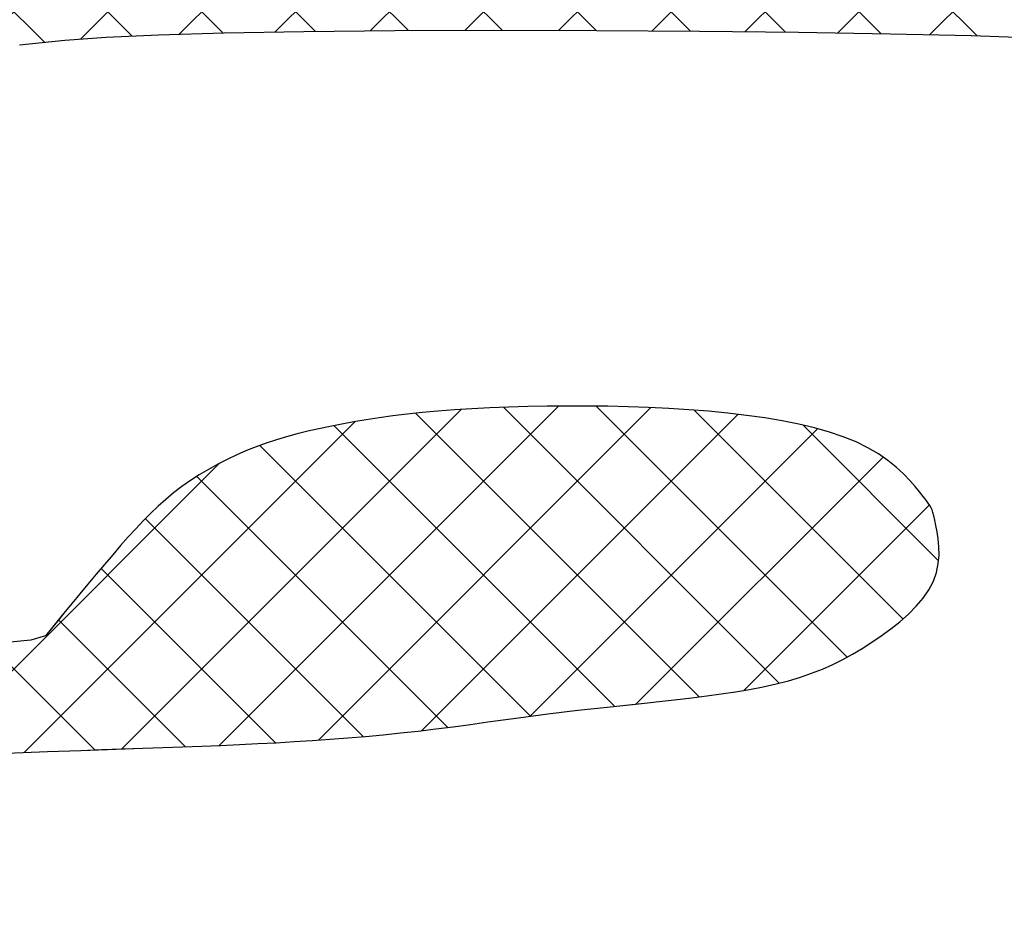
# Model space of a CAD drawing. Header units: millimetres. Extents: x 0 to 462, y 0 to 339.
# Tile 9 of 197: x 381.32 to 383.44, y 45.78 to 47.73. Entities that reach past the tile are written whole.
import ezdxf

# ---------------------------------------------------------------- set-up
doc = ezdxf.new("R2010")
doc.units = ezdxf.units.MM
doc.header["$LTSCALE"] = 23.1
doc.layers.get('0').update_dxf_attribs({"linetype": 'CONTINUOUS'})
doc.layers.add('E195SDEPSKLU00R_DXF_FORMAT', color=7, linetype='CONTINUOUS')

msp = doc.modelspace()

# ---------------------------------------------------------------- hatches: boundary and pattern name
at = {"layer": 'E195SDEPSKLU00R_DXF_FORMAT', "linetype": 'Continuous'}
h = msp.add_hatch(dxfattribs=at)
h.set_pattern_fill('ANSI37', color=5, scale=0.142875, angle=45, style=0, pattern_type=0)
h.set_pattern_definition([(45, (-86.60059, 86.60059), (-0.10102788, 0.10102788), []), (135, (-101.7918, -101.7918), (-0.10102788, -0.10102788), [])])
h.paths.add_polyline_path([(383.0983, 45.6374), (383.0316, 45.6236), (382.9596, 45.6138), (382.894, 45.608), (382.839, 45.6043), (382.7814, 45.6012), (382.7199, 45.5985), (382.6541, 45.596), (382.5796, 45.5934), (382.5169, 45.5913), (382.4753, 45.5899), (382.4326, 45.5885), (382.389, 45.5871), (382.3448, 45.5857), (382.3001, 45.5842), (382.2551, 45.5828), (382.2102, 45.5813), (382.1655, 45.5798), (382.1213, 45.578), (382.078, 45.5759), (382.0357, 45.5735), (381.9946, 45.5706), (381.9552, 45.567), (381.9176, 45.5628), (381.882, 45.5578), (381.8483, 45.5521), (381.8164, 45.5458), (381.7862, 45.5389), (381.7575, 45.5314), (381.7301, 45.5236), (381.7039, 45.5153), (381.6787, 45.5067), (381.6545, 45.4979), (381.6312, 45.4888), (381.6087, 45.4793), (381.5872, 45.4695), (381.5664, 45.4593), (381.5466, 45.4486), (381.5276, 45.4373), (381.5094, 45.4255), (381.492, 45.4132), (381.4754, 45.4001), (381.4596, 45.3864), (381.4446, 45.372), (381.4304, 45.3568), (381.417, 45.3408), (381.4043, 45.324), (381.3923, 45.3063), (381.381, 45.2878), (381.3706, 45.2684), (381.3609, 45.2484), (381.3521, 45.2278), (381.3443, 45.2067), (381.3373, 45.1854), (381.3314, 45.1637), (381.3265, 45.142), (381.3227, 45.1202), (381.3199, 45.0984), (381.318, 45.0763), (381.3171, 45.0539), (381.3169, 45.0311), (381.3175, 45.0078), (381.3188, 44.9839), (381.3207, 44.9593), (381.3234, 44.9338), (381.3284, 44.9071), (381.3372, 44.8789), (381.3516, 44.8486), (381.3732, 44.816), (381.4037, 44.7806), (381.4447, 44.7421), (381.498, 44.7001), (381.5748, 44.6718), (381.665, 44.652), (381.7647, 44.6394), (381.8701, 44.6329), (381.9772, 44.6312), (382.0823, 44.6334), (382.1815, 44.638), (382.2709, 44.6441), (382.3476, 44.6506), (382.4122, 44.6573), (382.4664, 44.6642), (382.5118, 44.6713), (382.5499, 44.6785), (382.5824, 44.6858), (382.6108, 44.6933), (382.6368, 44.7008), (382.6617, 44.7084), (382.6854, 44.7159), (382.7079, 44.7232), (382.7287, 44.7302), (382.7478, 44.7367), (382.7649, 44.7426), (382.7797, 44.7478), (382.792, 44.7522), (382.8017, 44.7557), (382.8094, 44.7587), (382.816, 44.7615), (382.8222, 44.7647), (382.8287, 44.7686), (382.8364, 44.7737), (382.846, 44.7804), (382.8584, 44.7891), (382.874, 44.8003), (382.8925, 44.8135), (382.9132, 44.8285), (382.9357, 44.8448), (382.9593, 44.8621), (382.9833, 44.8801), (383.0072, 44.8983), (383.0304, 44.9164), (383.0525, 44.9341), (383.0733, 44.9514), (383.0931, 44.9685), (383.1121, 44.9855), (383.1303, 45.0025), (383.1479, 45.0197), (383.165, 45.0371), (383.1818, 45.055), (383.1984, 45.0734), (383.2147, 45.0924), (383.2308, 45.1119), (383.2466, 45.1321), (383.262, 45.1529), (383.277, 45.1744), (383.2915, 45.1965), (383.3056, 45.2193), (383.3191, 45.2429), (383.332, 45.267), (383.3442, 45.2915), (383.3557, 45.3162), (383.3663, 45.3411), (383.3761, 45.3659), (383.3849, 45.3904), (383.3927, 45.4146), (383.3994, 45.4383), (383.4052, 45.4614), (383.4101, 45.4842), (383.4144, 45.5065), (383.418, 45.5285), (383.4213, 45.5503), (383.4243, 45.5718), (383.427, 45.5931), (383.4297, 45.6143), (383.4318, 45.6348), (383.433, 45.6543), (383.4327, 45.6722), (383.4306, 45.6881), (383.4261, 45.7015), (383.4188, 45.7119), (383.4083, 45.7188), (383.3942, 45.722), (383.3769, 45.7219), (383.357, 45.7189), (383.3351, 45.7136), (383.3116, 45.7066), (383.2872, 45.6985), (383.2624, 45.6897), (383.223, 45.6756), (383.1651, 45.6562)])
h.paths.add_polyline_path([(385.8878, 44.2279), (385.9146, 44.2357), (385.941, 44.2441), (385.9671, 44.253), (385.993, 44.2625), (386.0186, 44.2724), (386.044, 44.2829), (386.0693, 44.2938), (386.0945, 44.3051), (386.1196, 44.3168), (386.145, 44.3288), (386.1706, 44.341), (386.2141, 44.3619), (386.2648, 44.3855), (386.3073, 44.4042), (386.3365, 44.4169), (386.3653, 44.4296), (386.3931, 44.4424), (386.4193, 44.4552), (386.4432, 44.4681), (386.4641, 44.4812), (386.4814, 44.4945), (386.4946, 44.5078), (386.5035, 44.5211), (386.5079, 44.534), (386.5079, 44.5463), (386.5034, 44.5576), (386.4942, 44.5677), (386.4804, 44.5763), (386.4617, 44.5831), (386.4382, 44.5879), (386.4094, 44.5911), (386.3748, 44.5931), (386.3341, 44.5943), (386.2868, 44.5952), (386.2324, 44.5962), (386.1706, 44.5977), (386.1008, 44.6001), (386.0232, 44.604), (385.9399, 44.6093), (385.8536, 44.6162), (385.7671, 44.6248), (385.683, 44.6352), (385.604, 44.6474), (385.5329, 44.6617), (385.4723, 44.678), (385.4012, 44.7055), (385.3517, 44.7519), (385.3385, 44.8094), (385.352, 44.8789), (385.3772, 44.9461), (385.3964, 44.9921), (385.4182, 45.0409), (385.4419, 45.092), (385.4669, 45.1448), (385.4924, 45.199), (385.5178, 45.2539), (385.5424, 45.3092), (385.5657, 45.3645), (385.5876, 45.4196), (385.608, 45.4746), (385.6271, 45.5295), (385.6447, 45.5843), (385.661, 45.639), (385.6758, 45.6937), (385.6893, 45.7483), (385.7015, 45.803), (385.7125, 45.8578), (385.7225, 45.9129), (385.7317, 45.9685), (385.7404, 46.0248), (385.7486, 46.0818), (385.7567, 46.1399), (385.7648, 46.1991), (385.773, 46.2596), (385.7812, 46.3215), (385.7894, 46.3846), (385.7974, 46.4491), (385.805, 46.5149), (385.8122, 46.5821), (385.8188, 46.6505), (385.8247, 46.7203), (385.8297, 46.7913), (385.8338, 46.8634), (385.8369, 46.9362), (385.839, 47.0093), (385.8401, 47.0825), (385.8401, 47.1555), (385.839, 47.228), (385.8366, 47.2996), (385.833, 47.3701), (385.8281, 47.4394), (385.8217, 47.5075), (385.8139, 47.5745), (385.8044, 47.6402), (385.7932, 47.7047), (385.7802, 47.7679), (385.7654, 47.8299), (385.7486, 47.8906), (385.7303, 47.9499), (385.7106, 48.0079), (385.69, 48.0644), (385.6687, 48.1192), (385.6472, 48.1725), (385.6257, 48.2241), (385.6047, 48.2738), (385.5842, 48.3218), (385.5642, 48.3684), (385.5441, 48.4138), (385.5237, 48.4585), (385.5025, 48.5028), (385.4802, 48.5471), (385.4564, 48.5917), (385.4308, 48.6371), (385.403, 48.6836), (385.3729, 48.731), (385.3406, 48.7794), (385.3058, 48.8286), (385.2687, 48.8786), (385.2291, 48.9292), (385.187, 48.9804), (385.1423, 49.032), (385.0951, 49.0839), (385.0455, 49.1358), (384.9935, 49.1871), (384.9394, 49.2374), (384.8833, 49.2863), (384.8254, 49.3333), (384.7657, 49.3779), (384.7045, 49.4197), (384.6418, 49.4584), (384.5777, 49.4941), (384.5122, 49.5271), (384.4452, 49.5577), (384.3768, 49.5861), (384.3069, 49.6127), (384.2355, 49.6376), (384.1626, 49.6613), (384.0883, 49.6839), (384.0128, 49.7054), (383.9367, 49.7257), (383.8602, 49.7448), (383.7838, 49.7627), (383.708, 49.7793), (383.633, 49.7945), (383.5593, 49.8082), (383.4872, 49.8205), (383.4165, 49.8313), (383.3469, 49.8406), (383.278, 49.8484), (383.2095, 49.8546), (383.1411, 49.8592), (383.0725, 49.8623), (383.0033, 49.8637), (382.9334, 49.8636), (382.8628, 49.8619), (382.7916, 49.8589), (382.72, 49.8547), (382.6481, 49.8494), (382.576, 49.8431), (382.5041, 49.836), (382.4322, 49.8282), (382.3607, 49.8198), (382.2898, 49.8109), (382.2195, 49.8016), (382.1502, 49.7919), (382.0821, 49.7819), (382.0153, 49.7717), (381.95, 49.7613), (381.8865, 49.7509), (381.8248, 49.7405), (381.7647, 49.7298), (381.7059, 49.7187), (381.6479, 49.707), (381.5903, 49.6945), (381.5329, 49.6809), (381.4753, 49.6661), (381.417, 49.6499), (381.3578, 49.6321), (381.2981, 49.6128), (381.238, 49.5924), (381.1781, 49.5712), (381.1186, 49.5492), (381.0599, 49.5269), (381.0024, 49.5045), (380.9465, 49.4821), (380.8923, 49.4601), (380.8396, 49.4381), (380.7877, 49.416), (380.7363, 49.3935), (380.6847, 49.3702), (380.6326, 49.3461), (380.5794, 49.3207), (380.5246, 49.2938), (380.4679, 49.2653), (380.4095, 49.2352), (380.3497, 49.2038), (380.2889, 49.1711), (380.2275, 49.1375), (380.1658, 49.1032), (380.1042, 49.0682), (380.0431, 49.0328), (379.9828, 48.9971), (379.9232, 48.9613), (379.8644, 48.9251), (379.8063, 48.8888), (379.7489, 48.8522), (379.6921, 48.8154), (379.6359, 48.7783), (379.5802, 48.741), (379.5251, 48.7034), (379.4701, 48.6653), (379.4152, 48.6265), (379.3601, 48.5869), (379.3045, 48.5463), (379.2481, 48.5044), (379.1908, 48.461), (379.1322, 48.416), (379.0723, 48.3692), (379.0114, 48.3209), (378.95, 48.2712), (378.8887, 48.2205), (378.8279, 48.1691), (378.7682, 48.1173), (378.7101, 48.0652), (378.6541, 48.0132), (378.6005, 47.9616), (378.549, 47.9101), (378.4992, 47.8585), (378.4505, 47.8068), (378.4026, 47.7547), (378.3549, 47.702), (378.307, 47.6485), (378.2584, 47.594), (378.2088, 47.5384), (378.1585, 47.4818), (378.1079, 47.4245), (378.0574, 47.3667), (378.0075, 47.3085), (377.9586, 47.2501), (377.9112, 47.1919), (377.8656, 47.1339), (377.8223, 47.0764), (377.7807, 47.019), (377.7406, 46.9614), (377.7013, 46.9034), (377.6623, 46.8447), (377.6233, 46.7848), (377.5837, 46.7234), (377.5431, 46.6603), (377.501, 46.5952), (377.4577, 46.5281), (377.4133, 46.4589), (377.368, 46.3877), (377.3222, 46.3145), (377.2761, 46.2393), (377.2298, 46.1623), (377.1837, 46.0832), (377.138, 46.0024), (377.0929, 45.9198), (377.0485, 45.8357), (377.0051, 45.7504), (376.9627, 45.664), (376.9217, 45.5767), (376.8822, 45.4887), (376.8443, 45.4002), (376.8083, 45.3115), (376.7743, 45.2224), (376.7426, 45.133), (376.7132, 45.0432), (376.6864, 44.953), (376.6624, 44.8624), (376.6413, 44.7714), (376.6234, 44.6798), (376.6087, 44.5878), (376.5971, 44.4959), (376.5882, 44.4044), (376.5818, 44.3139), (376.5777, 44.225), (376.5754, 44.1381), (376.5749, 44.0538), (376.5757, 43.9725), (376.5777, 43.8947), (376.5808, 43.8202), (376.5849, 43.7487), (376.59, 43.6798), (376.596, 43.6133), (376.6029, 43.5488), (376.6106, 43.4861), (376.6191, 43.4248), (376.6284, 43.3646), (376.6384, 43.3056), (376.6491, 43.2477), (376.6606, 43.1908), (376.6728, 43.1351), (376.6858, 43.0805), (376.6995, 43.027), (376.7139, 42.9746), (376.7291, 42.9233), (376.745, 42.8731), (376.7617, 42.8237), (376.7791, 42.7752), (376.7973, 42.7275), (376.8162, 42.6803), (376.8358, 42.6338), (376.8562, 42.5877), (376.8773, 42.5419), (376.899, 42.4967), (376.9213, 42.4518), (376.9441, 42.4075), (376.9672, 42.3637), (376.9907, 42.3206), (377.0143, 42.278), (377.038, 42.2362), (377.0617, 42.1951), (377.0854, 42.1547), (377.1093, 42.115), (377.1333, 42.0758), (377.1575, 42.0372), (377.1819, 41.9991), (377.2066, 41.9615), (377.2316, 41.9243), (377.257, 41.8874), (377.2832, 41.851), (377.3105, 41.8149), (377.3392, 41.7792), (377.3699, 41.7438), (377.4027, 41.7088), (377.4382, 41.6742), (377.4766, 41.64), (377.5182, 41.6061), (377.5626, 41.5725), (377.6095, 41.5392), (377.6583, 41.5062), (377.7086, 41.4733), (377.76, 41.4406), (377.8118, 41.408), (377.8638, 41.3754), (377.9156, 41.3428), (377.9676, 41.3104), (378.0204, 41.2783), (378.0747, 41.2466), (378.131, 41.2154), (378.19, 41.1849), (378.2522, 41.1553), (378.3182, 41.1266), (378.3885, 41.0991), (378.4629, 41.0727), (378.5408, 41.0476), (378.622, 41.024), (378.7059, 41.0018), (378.7922, 40.9811), (378.8804, 40.9622), (378.9702, 40.945), (379.0611, 40.9296), (379.1528, 40.9159), (379.2449, 40.9038), (379.3372, 40.8932), (379.4293, 40.8838), (379.5209, 40.8756), (379.6116, 40.8684), (379.7012, 40.8621), (379.7894, 40.8565), (379.8761, 40.8519), (379.9615, 40.8482), (380.0455, 40.8458), (380.1282, 40.8446), (380.2097, 40.8448), (380.2899, 40.8467), (380.369, 40.8502), (380.447, 40.8556), (380.5241, 40.8629), (380.6005, 40.8721), (380.6763, 40.8833), (380.7518, 40.8965), (380.8272, 40.9119), (380.9026, 40.9293), (380.9783, 40.949), (381.0543, 40.9708), (381.1307, 40.9949), (381.2074, 41.021), (381.2843, 41.0493), (381.3612, 41.0795), (381.4382, 41.1118), (381.5151, 41.146), (381.5918, 41.182), (381.6682, 41.2199), (381.7442, 41.2593), (381.8195, 41.3), (381.894, 41.3417), (381.9673, 41.3841), (382.0394, 41.427), (382.1099, 41.4702), (382.1787, 41.5132), (382.2457, 41.556), (382.311, 41.5984), (382.3748, 41.6404), (382.4374, 41.6821), (382.499, 41.7234), (382.56, 41.7643), (382.6204, 41.8049), (382.6806, 41.8451), (382.7407, 41.8849), (382.8004, 41.9244), (382.8596, 41.9637), (382.9179, 42.003), (382.9749, 42.0422), (383.0304, 42.0815), (383.0841, 42.121), (383.1356, 42.1608), (383.1849, 42.201), (383.2322, 42.2416), (383.2781, 42.2827), (383.323, 42.3243), (383.3676, 42.3665), (383.4122, 42.4092), (383.4574, 42.4526), (383.5036, 42.4967), (383.5514, 42.5416), (383.6002, 42.587), (383.6498, 42.633), (383.6997, 42.6795), (383.7495, 42.7263), (383.7987, 42.7734), (383.8469, 42.8206), (383.8937, 42.868), (383.9387, 42.9154), (383.9821, 42.9626), (384.024, 43.0095), (384.0646, 43.0561), (384.1041, 43.1021), (384.1426, 43.1473), (384.1804, 43.1918), (384.2357, 43.2563), (384.2913, 43.3193), (384.3278, 43.3604), (384.3645, 43.4012), (384.4014, 43.442), (384.4386, 43.4831), (384.4764, 43.5248), (384.5148, 43.5674), (384.5536, 43.6109), (384.5909, 43.6547), (384.6243, 43.6977), (384.6513, 43.7392), (384.6698, 43.7781), (384.6772, 43.8135), (384.6712, 43.8446), (384.6496, 43.8704), (384.6106, 43.8902), (384.5562, 43.9046), (384.4889, 43.9142), (384.4114, 43.9197), (384.3262, 43.922), (384.236, 43.9218), (384.1433, 43.9197), (384.0509, 43.9166), (383.961, 43.9131), (383.8748, 43.9096), (383.7933, 43.9066), (383.7173, 43.9045), (383.6479, 43.9037), (383.5859, 43.9046), (383.5042, 43.9091), (383.4372, 43.9253), (383.3948, 43.9588), (383.3867, 44.015), (383.3863, 44.0649), (383.3859, 44.098), (383.3851, 44.1332), (383.3841, 44.1692), (383.3828, 44.205), (383.3814, 44.2392), (383.38, 44.2708), (383.3786, 44.2985), (383.3773, 44.3211), (383.3761, 44.3377), (383.374, 44.3484), (383.3703, 44.3537), (383.3639, 44.354), (383.3539, 44.3496), (383.3394, 44.341), (383.3028, 44.3184), (383.2441, 44.2855), (383.1752, 44.2497), (383.1277, 44.2254), (383.0783, 44.2005), (383.0284, 44.1755), (382.9794, 44.1509), (382.9326, 44.1275), (382.8892, 44.1057), (382.849, 44.0853), (382.8114, 44.0661), (382.7758, 44.0478), (382.7418, 44.0304), (382.6852, 44.0012), (382.644, 43.9801), (382.589, 43.9524), (382.5171, 43.9212), (382.4253, 43.8921), (382.3383, 43.8745), (382.2701, 43.8642), (382.1928, 43.8558), (382.107, 43.8493), (382.0136, 43.8447), (381.9137, 43.8419), (381.8081, 43.8408), (381.698, 43.8413), (381.5842, 43.8434), (381.4677, 43.8471), (381.3495, 43.8521), (381.2313, 43.8584), (381.1144, 43.8658), (381.0005, 43.874), (380.8912, 43.883), (380.788, 43.8925), (380.6926, 43.9024), (380.6063, 43.9125), (380.5305, 43.9226), (380.4642, 43.9327), (380.3806, 43.9473), (380.2927, 43.9668), (380.2227, 43.9854), (380.1473, 44.0069), (380.0869, 44.0266), (380.0261, 44.0513), (379.9645, 44.0838), (379.901, 44.1265), (379.8349, 44.1799), (379.7694, 44.2408), (379.7056, 44.3078), (379.6459, 44.3786), (379.5955, 44.4543), (379.5533, 44.5463), (379.5302, 44.6318), (379.5177, 44.6973), (379.5085, 44.7707), (379.5025, 44.8501), (379.4996, 44.9333), (379.4995, 45.0178), (379.5021, 45.1014), (379.507, 45.1818), (379.5142, 45.2567), (379.5235, 45.3237), (379.5398, 45.4086), (379.569, 45.4903), (379.6054, 45.5501), (379.6483, 45.5982), (379.7044, 45.6514), (379.7638, 45.7028), (379.8272, 45.7534), (379.8925, 45.8006), (379.9569, 45.8422), (380.0217, 45.8791), (380.087, 45.9118), (380.1536, 45.9411), (380.2221, 45.968), (380.2916, 45.9928), (380.3603, 46.0154), (380.4274, 46.0361), (380.4931, 46.0552), (380.552, 46.071), (380.6098, 46.0844), (380.6675, 46.0951), (380.7253, 46.1028), (380.7846, 46.1085), (380.8354, 46.1126), (380.8665, 46.115), (380.8973, 46.1175), (380.928, 46.1202), (380.9583, 46.1233), (380.9886, 46.1266), (381.0193, 46.1302), (381.0721, 46.1363), (381.136, 46.1429), (381.207, 46.1488), (381.2888, 46.1535), (381.3758, 46.1573), (381.4476, 46.1598), (381.4927, 46.1613), (381.5374, 46.1628), (381.5812, 46.1642), (381.6242, 46.1657), (381.6664, 46.1672), (381.7079, 46.1688), (381.7487, 46.1705), (381.789, 46.1723), (381.8288, 46.1742), (381.8682, 46.1763), (381.9072, 46.1786), (381.9459, 46.1811), (381.9843, 46.1838), (382.0225, 46.1867), (382.0605, 46.1899), (382.0983, 46.1934), (382.1361, 46.1973), (382.1739, 46.2014), (382.2116, 46.206), (382.2492, 46.2107), (382.2866, 46.2157), (382.3238, 46.2208), (382.3894, 46.2298), (382.4529, 46.2383), (382.5171, 46.2461), (382.5802, 46.253), (382.6349, 46.2587), (382.6671, 46.2621), (382.6991, 46.2656), (382.731, 46.2691), (382.7629, 46.2728), (382.7946, 46.2768), (382.826, 46.2811), (382.8568, 46.2858), (382.8868, 46.2909), (382.916, 46.2966), (382.9441, 46.3028), (382.9709, 46.3097), (382.9963, 46.3173), (383.0205, 46.3257), (383.0436, 46.3348), (383.0658, 46.3447), (383.0874, 46.3554), (383.1084, 46.3668), (383.1292, 46.3792), (383.1498, 46.3923), (383.1704, 46.4063), (383.1907, 46.4211), (383.2103, 46.4366), (383.2287, 46.4529), (383.2455, 46.4698), (383.2604, 46.4872), (383.2729, 46.5052), (383.2825, 46.5237), (383.2891, 46.5426), (383.293, 46.5615), (383.2946, 46.5801), (383.2944, 46.598), (383.2929, 46.6148), (383.2906, 46.6302), (383.2879, 46.6438), (383.2853, 46.6552), (383.2831, 46.6642), (383.2813, 46.6713), (383.2795, 46.677), (383.2774, 46.6819), (383.2748, 46.6867), (383.2713, 46.6919), (383.2666, 46.6981), (383.2606, 46.7059), (383.2528, 46.7158), (383.2432, 46.7275), (383.2317, 46.7405), (383.2181, 46.7544), (383.2024, 46.7688), (383.1844, 46.7834), (383.1642, 46.7976), (383.1414, 46.811), (383.1162, 46.8233), (383.0886, 46.8345), (383.0587, 46.8446), (383.0267, 46.8536), (382.9927, 46.8617), (382.9569, 46.8689), (382.9195, 46.8752), (382.8805, 46.8806), (382.8402, 46.8854), (382.7987, 46.8894), (382.7563, 46.8927), (382.7131, 46.8954), (382.6695, 46.8974), (382.6256, 46.899), (382.5816, 46.9), (382.5378, 46.9005), (382.4944, 46.9006), (382.4516, 46.9002), (382.4095, 46.8995), (382.3683, 46.8983), (382.3282, 46.8967), (382.2895, 46.8948), (382.2521, 46.8924), (382.2164, 46.8897), (382.1825, 46.8866), (382.1502, 46.8832), (382.1195, 46.8795), (382.0902, 46.8754), (382.0621, 46.8711), (382.0352, 46.8666), (382.0093, 46.8618), (381.9843, 46.8568), (381.96, 46.8516), (381.9363, 46.8462), (381.9132, 46.8405), (381.8907, 46.8343), (381.8686, 46.8278), (381.8469, 46.8207), (381.8255, 46.813), (381.8043, 46.8046), (381.7834, 46.7956), (381.7627, 46.7858), (381.7424, 46.7754), (381.7224, 46.7643), (381.7028, 46.7525), (381.6838, 46.7402), (381.6654, 46.7273), (381.6476, 46.7138), (381.6306, 46.6997), (381.614, 46.685), (381.5979, 46.6697), (381.5819, 46.6536), (381.5659, 46.6367), (381.5498, 46.6189), (381.5334, 46.6002), (381.5164, 46.5805), (381.4988, 46.5598), (381.4809, 46.5386), (381.4631, 46.5173), (381.4459, 46.4965), (381.4295, 46.4767), (381.4145, 46.4584), (381.4011, 46.4421), (381.3719, 46.4065), (381.3406, 46.3966), (381.2888, 46.3917), (381.2088, 46.3872), (381.1441, 46.3837), (381.067, 46.3795), (380.9797, 46.3748), (380.8844, 46.3697), (380.7831, 46.3643), (380.6779, 46.3588), (380.5711, 46.3532), (380.4647, 46.3478), (380.3608, 46.3426), (380.2605, 46.3377), (380.1652, 46.3331), (380.0759, 46.3288), (379.9939, 46.325), (379.9203, 46.3216), (379.8562, 46.3186), (379.8028, 46.3162), (379.7371, 46.3133), (379.6806, 46.3151), (379.6789, 46.3436), (379.6833, 46.3917), (379.6884, 46.4422), (379.6954, 46.5002), (379.7043, 46.5581), (379.7175, 46.6208), (379.7385, 46.6853), (379.7658, 46.7485), (379.801, 46.8196), (379.84, 46.8893), (379.8827, 46.9551), (379.9299, 47.0155), (379.9766, 47.0645), (380.0194, 47.1042), (380.0686, 47.1455), (380.122, 47.1874), (380.1777, 47.229), (380.2362, 47.2712), (380.2925, 47.3109), (380.3469, 47.3481), (380.3994, 47.3826), (380.4497, 47.4141), (380.5095, 47.4491), (380.5803, 47.4848), (380.6452, 47.5119), (380.7027, 47.5331), (380.765, 47.5533), (380.832, 47.5724), (380.9012, 47.5896), (380.9726, 47.6053), (381.0353, 47.6183), (381.0728, 47.6261), (381.1096, 47.6338), (381.1453, 47.6416), (381.1795, 47.6495), (381.2378, 47.6636), (381.3157, 47.678), (381.4134, 47.6878), (381.5021, 47.6941), (381.6149, 47.6994), (381.756, 47.7036), (381.9277, 47.7066), (382.1239, 47.7084), (382.3366, 47.7091), (382.5576, 47.7087), (382.779, 47.7073), (382.9925, 47.705), (383.1901, 47.7018), (383.3636, 47.6978), (383.5071, 47.6931), (383.6225, 47.6878), (383.7138, 47.682), (383.7849, 47.6758), (383.8615, 47.6668), (383.9174, 47.6561), (383.9479, 47.6495), (383.9775, 47.643), (384.0064, 47.6369), (384.0344, 47.631), (384.0608, 47.6255), (384.0854, 47.6205), (384.1076, 47.616), (384.127, 47.6121), (384.1692, 47.6037), (384.1921, 47.5966), (384.2464, 47.5725), (384.2986, 47.5492), (384.3593, 47.5217), (384.4226, 47.4921), (384.4784, 47.4647), (384.5352, 47.4346), (384.5876, 47.403), (384.6474, 47.3643), (384.6964, 47.3308), (384.7524, 47.2879), (384.8046, 47.2418), (384.8495, 47.1986), (384.8936, 47.1521), (384.9343, 47.1042), (384.9775, 47.0457), (385.0177, 46.9748), (385.05, 46.8988), (385.0698, 46.8334), (385.0827, 46.7697), (385.0923, 46.6877), (385.0967, 46.608), (385.0987, 46.5466), (385.0999, 46.477), (385.1004, 46.3988), (385.1004, 46.3117), (385.1, 46.2151), (385.0993, 46.1086), (385.0985, 45.9917), (385.0978, 45.864), (385.0972, 45.7258), (385.0967, 45.58), (385.0964, 45.4305), (385.0961, 45.281), (385.096, 45.1353), (385.0959, 44.9971), (385.0959, 44.8701), (385.0959, 44.7581), (385.0959, 44.6639), (385.0959, 44.5862), (385.0958, 44.5228), (385.0955, 44.4456), (385.0948, 44.3795), (385.0936, 44.3406), (385.0928, 44.3158), (385.0924, 44.292), (385.0931, 44.2697), (385.0955, 44.2489), (385.1003, 44.2302), (385.1082, 44.2136), (385.1198, 44.1997), (385.1357, 44.1885), (385.1564, 44.1805), (385.1814, 44.1751), (385.2099, 44.172), (385.2411, 44.1707), (385.2744, 44.1709), (385.3089, 44.1719), (385.3439, 44.1735), (385.3952, 44.1759), (385.4491, 44.1777), (385.5095, 44.1794), (385.5405, 44.1804), (385.571, 44.1816), (385.6011, 44.1831), (385.631, 44.185), (385.6606, 44.1875), (385.6901, 44.1905), (385.7193, 44.1941), (385.7482, 44.1982), (385.7768, 44.2029), (385.8051, 44.2083), (385.8331, 44.2142), (385.8606, 44.2208)])

# ---------------------------------------------------------------- linework, layer by layer
at = {"color": 5, "linetype": 'Continuous'}
for p, q in [((381.4134, 47.6878), (381.5021, 47.6941)), ((381.5021, 47.6941), (381.6149, 47.6994)), ((381.6149, 47.6994), (381.756, 47.7036)), ((381.756, 47.7036), (381.9277, 47.7066)), ((381.9277, 47.7066), (382.1239, 47.7084)), ((382.1239, 47.7084), (382.3366, 47.7091)), ((382.3366, 47.7091), (382.5576, 47.7087)), ((382.5576, 47.7087), (382.779, 47.7073)), ((382.779, 47.7073), (382.9925, 47.705)), ((382.9925, 47.705), (383.1901, 47.7018)), ((383.1901, 47.7018), (383.3636, 47.6978)), ((383.3636, 47.6978), (383.5071, 47.6931)), ((381.3157, 47.678), (381.4134, 47.6878)), ((382.2164, 46.8897), (382.1825, 46.8866)), ((382.2521, 46.8924), (382.2164, 46.8897)), ((382.2895, 46.8948), (382.2521, 46.8924)), ((382.3282, 46.8967), (382.2895, 46.8948)), ((382.3683, 46.8983), (382.3282, 46.8967)), ((382.4095, 46.8995), (382.3683, 46.8983)), ((382.4516, 46.9002), (382.4095, 46.8995)), ((382.4944, 46.9006), (382.4516, 46.9002)), ((382.5378, 46.9005), (382.4944, 46.9006)), ((382.5816, 46.9), (382.5378, 46.9005)), ((382.6256, 46.899), (382.5816, 46.9)), ((382.6695, 46.8974), (382.6256, 46.899)), ((382.7131, 46.8954), (382.6695, 46.8974)), ((382.7563, 46.8927), (382.7131, 46.8954)), ((382.7987, 46.8894), (382.7563, 46.8927)), ((382.8402, 46.8854), (382.7987, 46.8894)), ((382.0621, 46.8711), (382.0352, 46.8666)), ((382.0902, 46.8754), (382.0621, 46.8711)), ((382.1195, 46.8795), (382.0902, 46.8754)), ((382.1502, 46.8832), (382.1195, 46.8795)), ((382.1825, 46.8866), (382.1502, 46.8832)), ((382.8805, 46.8806), (382.8402, 46.8854)), ((382.9195, 46.8752), (382.8805, 46.8806)), ((382.9569, 46.8689), (382.9195, 46.8752)), ((382.9927, 46.8617), (382.9569, 46.8689)), ((381.9363, 46.8462), (381.9132, 46.8405)), ((381.96, 46.8516), (381.9363, 46.8462)), ((381.9843, 46.8568), (381.96, 46.8516)), ((382.0093, 46.8618), (381.9843, 46.8568)), ((382.0352, 46.8666), (382.0093, 46.8618)), ((383.0267, 46.8536), (382.9927, 46.8617)), ((383.0587, 46.8446), (383.0267, 46.8536)), ((381.8686, 46.8278), (381.8469, 46.8207)), ((381.8907, 46.8343), (381.8686, 46.8278)), ((381.9132, 46.8405), (381.8907, 46.8343)), ((383.0886, 46.8345), (383.0587, 46.8446)), ((383.1162, 46.8233), (383.0886, 46.8345)), ((381.8043, 46.8046), (381.7834, 46.7956)), ((381.8255, 46.813), (381.8043, 46.8046)), ((381.8469, 46.8207), (381.8255, 46.813)), ((383.1414, 46.811), (383.1162, 46.8233)), ((383.1642, 46.7976), (383.1414, 46.811)), ((381.7627, 46.7858), (381.7424, 46.7754)), ((381.7834, 46.7956), (381.7627, 46.7858)), ((383.1844, 46.7834), (383.1642, 46.7976)), ((383.2024, 46.7688), (383.1844, 46.7834)), ((381.7224, 46.7643), (381.7028, 46.7525)), ((381.7424, 46.7754), (381.7224, 46.7643)), ((383.2181, 46.7544), (383.2024, 46.7688)), ((381.6838, 46.7402), (381.6654, 46.7273)), ((381.7028, 46.7525), (381.6838, 46.7402)), ((383.2317, 46.7405), (383.2181, 46.7544)), ((383.2432, 46.7275), (383.2317, 46.7405)), ((381.6654, 46.7273), (381.6476, 46.7138)), ((383.2528, 46.7158), (383.2432, 46.7275)), ((381.6306, 46.6997), (381.614, 46.685)), ((381.6476, 46.7138), (381.6306, 46.6997)), ((383.2606, 46.7059), (383.2528, 46.7158)), ((383.2666, 46.6981), (383.2606, 46.7059)), ((383.2713, 46.6919), (383.2666, 46.6981)), ((381.614, 46.685), (381.5979, 46.6697)), ((383.2748, 46.6867), (383.2713, 46.6919)), ((383.2774, 46.6819), (383.2748, 46.6867)), ((383.2795, 46.677), (383.2774, 46.6819)), ((383.2813, 46.6713), (383.2795, 46.677)), ((381.5979, 46.6697), (381.5819, 46.6536)), ((383.2831, 46.6642), (383.2813, 46.6713)), ((383.2853, 46.6552), (383.2831, 46.6642)), ((383.2879, 46.6438), (383.2853, 46.6552)), ((381.5659, 46.6367), (381.5498, 46.6189)), ((381.5819, 46.6536), (381.5659, 46.6367)), ((383.2906, 46.6302), (383.2879, 46.6438)), ((381.5498, 46.6189), (381.5334, 46.6002)), ((383.2929, 46.6148), (383.2906, 46.6302)), ((383.2944, 46.598), (383.2929, 46.6148)), ((381.5334, 46.6002), (381.5164, 46.5805)), ((383.2946, 46.5801), (383.2944, 46.598)), ((381.5164, 46.5805), (381.4988, 46.5598)), ((383.293, 46.5615), (383.2946, 46.5801)), ((381.4988, 46.5598), (381.4809, 46.5386)), ((383.2891, 46.5426), (383.293, 46.5615)), ((381.4809, 46.5386), (381.4631, 46.5173)), ((383.2825, 46.5237), (383.2891, 46.5426)), ((381.4631, 46.5173), (381.4459, 46.4965)), ((383.2729, 46.5052), (383.2825, 46.5237)), ((381.4459, 46.4965), (381.4295, 46.4767)), ((383.2455, 46.4698), (383.2604, 46.4872)), ((383.2604, 46.4872), (383.2729, 46.5052)), ((381.4295, 46.4767), (381.4145, 46.4584)), ((383.2287, 46.4529), (383.2455, 46.4698)), ((381.4145, 46.4584), (381.4011, 46.4421)), ((383.2103, 46.4366), (383.2287, 46.4529)), ((381.4011, 46.4421), (381.3719, 46.4065)), ((383.1907, 46.4211), (383.2103, 46.4366)), ((381.3719, 46.4065), (381.3406, 46.3966)), ((383.1498, 46.3923), (383.1704, 46.4063)), ((383.1704, 46.4063), (383.1907, 46.4211)), ((381.3406, 46.3966), (381.2888, 46.3917)), ((383.1292, 46.3792), (383.1498, 46.3923)), ((383.0874, 46.3554), (383.1084, 46.3668)), ((383.1084, 46.3668), (383.1292, 46.3792)), ((383.0436, 46.3348), (383.0658, 46.3447)), ((383.0658, 46.3447), (383.0874, 46.3554)), ((382.9709, 46.3097), (382.9963, 46.3173)), ((382.9963, 46.3173), (383.0205, 46.3257)), ((383.0205, 46.3257), (383.0436, 46.3348)), ((382.8868, 46.2909), (382.916, 46.2966)), ((382.916, 46.2966), (382.9441, 46.3028)), ((382.9441, 46.3028), (382.9709, 46.3097)), ((382.7629, 46.2728), (382.7946, 46.2768)), ((382.7946, 46.2768), (382.826, 46.2811)), ((382.826, 46.2811), (382.8568, 46.2858)), ((382.8568, 46.2858), (382.8868, 46.2909)), ((382.5171, 46.2461), (382.5802, 46.253)), ((382.5802, 46.253), (382.6349, 46.2587)), ((382.6349, 46.2587), (382.6671, 46.2621)), ((382.6671, 46.2621), (382.6991, 46.2656)), ((382.6991, 46.2656), (382.731, 46.2691)), ((382.731, 46.2691), (382.7629, 46.2728)), ((382.3894, 46.2298), (382.4529, 46.2383)), ((382.4529, 46.2383), (382.5171, 46.2461)), ((382.2116, 46.206), (382.2492, 46.2107)), ((382.2492, 46.2107), (382.2866, 46.2157)), ((382.2866, 46.2157), (382.3238, 46.2208)), ((382.3238, 46.2208), (382.3894, 46.2298)), ((382.0225, 46.1867), (382.0605, 46.1899)), ((382.0605, 46.1899), (382.0983, 46.1934)), ((382.0983, 46.1934), (382.1361, 46.1973)), ((382.1361, 46.1973), (382.1739, 46.2014)), ((382.1739, 46.2014), (382.2116, 46.206)), ((381.6664, 46.1672), (381.7079, 46.1688)), ((381.7079, 46.1688), (381.7487, 46.1705)), ((381.7487, 46.1705), (381.789, 46.1723)), ((381.789, 46.1723), (381.8288, 46.1742)), ((381.8288, 46.1742), (381.8682, 46.1763)), ((381.8682, 46.1763), (381.9072, 46.1786)), ((381.9072, 46.1786), (381.9459, 46.1811)), ((381.9459, 46.1811), (381.9843, 46.1838)), ((381.9843, 46.1838), (382.0225, 46.1867)), ((381.2888, 46.1535), (381.3758, 46.1573)), ((381.3758, 46.1573), (381.4476, 46.1598)), ((381.4476, 46.1598), (381.4927, 46.1613)), ((381.4927, 46.1613), (381.5374, 46.1628)), ((381.5374, 46.1628), (381.5812, 46.1642)), ((381.5812, 46.1642), (381.6242, 46.1657)), ((381.6242, 46.1657), (381.6664, 46.1672))]:
    msp.add_line(p, q, dxfattribs=at)
at = {"layer": 'E195SDEPSKLU00R_DXF_FORMAT', "color": 5, "linetype": 'Continuous'}
for p, q in [((381.4134, 47.6878), (381.5021, 47.6941)), ((381.5021, 47.6941), (381.6149, 47.6994)), ((381.6149, 47.6994), (381.756, 47.7036)), ((381.756, 47.7036), (381.9277, 47.7066)), ((381.9277, 47.7066), (382.1239, 47.7084)), ((382.1239, 47.7084), (382.3366, 47.7091)), ((382.3366, 47.7091), (382.5576, 47.7087)), ((382.5576, 47.7087), (382.779, 47.7073)), ((382.779, 47.7073), (382.9925, 47.705)), ((382.9925, 47.705), (383.1901, 47.7018)), ((383.1901, 47.7018), (383.3636, 47.6978)), ((383.3636, 47.6978), (383.5071, 47.6931)), ((381.3157, 47.678), (381.4134, 47.6878)), ((382.2164, 46.8897), (382.1825, 46.8866)), ((382.2521, 46.8924), (382.2164, 46.8897)), ((382.2895, 46.8948), (382.2521, 46.8924)), ((382.3282, 46.8967), (382.2895, 46.8948)), ((382.3683, 46.8983), (382.3282, 46.8967)), ((382.4095, 46.8995), (382.3683, 46.8983)), ((382.4516, 46.9002), (382.4095, 46.8995)), ((382.4944, 46.9006), (382.4516, 46.9002)), ((382.5378, 46.9005), (382.4944, 46.9006)), ((382.5816, 46.9), (382.5378, 46.9005)), ((382.6256, 46.899), (382.5816, 46.9)), ((382.6695, 46.8974), (382.6256, 46.899)), ((382.7131, 46.8954), (382.6695, 46.8974)), ((382.7563, 46.8927), (382.7131, 46.8954)), ((382.7987, 46.8894), (382.7563, 46.8927)), ((382.8402, 46.8854), (382.7987, 46.8894)), ((382.0621, 46.8711), (382.0352, 46.8666)), ((382.0902, 46.8754), (382.0621, 46.8711)), ((382.1195, 46.8795), (382.0902, 46.8754)), ((382.1502, 46.8832), (382.1195, 46.8795)), ((382.1825, 46.8866), (382.1502, 46.8832)), ((382.8805, 46.8806), (382.8402, 46.8854)), ((382.9195, 46.8752), (382.8805, 46.8806)), ((382.9569, 46.8689), (382.9195, 46.8752)), ((382.9927, 46.8617), (382.9569, 46.8689)), ((381.9363, 46.8462), (381.9132, 46.8405)), ((381.96, 46.8516), (381.9363, 46.8462)), ((381.9843, 46.8568), (381.96, 46.8516)), ((382.0093, 46.8618), (381.9843, 46.8568)), ((382.0352, 46.8666), (382.0093, 46.8618)), ((383.0267, 46.8536), (382.9927, 46.8617)), ((383.0587, 46.8446), (383.0267, 46.8536)), ((381.8686, 46.8278), (381.8469, 46.8207)), ((381.8907, 46.8343), (381.8686, 46.8278)), ((381.9132, 46.8405), (381.8907, 46.8343)), ((383.0886, 46.8345), (383.0587, 46.8446)), ((383.1162, 46.8233), (383.0886, 46.8345)), ((381.8043, 46.8046), (381.7834, 46.7956)), ((381.8255, 46.813), (381.8043, 46.8046)), ((381.8469, 46.8207), (381.8255, 46.813)), ((383.1414, 46.811), (383.1162, 46.8233)), ((383.1642, 46.7976), (383.1414, 46.811)), ((381.7627, 46.7858), (381.7424, 46.7754)), ((381.7834, 46.7956), (381.7627, 46.7858)), ((383.1844, 46.7834), (383.1642, 46.7976)), ((383.2024, 46.7688), (383.1844, 46.7834)), ((381.7224, 46.7643), (381.7028, 46.7525)), ((381.7424, 46.7754), (381.7224, 46.7643)), ((383.2181, 46.7544), (383.2024, 46.7688)), ((381.6838, 46.7402), (381.6654, 46.7273)), ((381.7028, 46.7525), (381.6838, 46.7402)), ((383.2317, 46.7405), (383.2181, 46.7544)), ((383.2432, 46.7275), (383.2317, 46.7405)), ((381.6654, 46.7273), (381.6476, 46.7138)), ((383.2528, 46.7158), (383.2432, 46.7275)), ((381.6306, 46.6997), (381.614, 46.685)), ((381.6476, 46.7138), (381.6306, 46.6997)), ((383.2606, 46.7059), (383.2528, 46.7158)), ((383.2666, 46.6981), (383.2606, 46.7059)), ((383.2713, 46.6919), (383.2666, 46.6981)), ((381.614, 46.685), (381.5979, 46.6697)), ((383.2748, 46.6867), (383.2713, 46.6919)), ((383.2774, 46.6819), (383.2748, 46.6867)), ((383.2795, 46.677), (383.2774, 46.6819)), ((383.2813, 46.6713), (383.2795, 46.677)), ((381.5979, 46.6697), (381.5819, 46.6536)), ((383.2831, 46.6642), (383.2813, 46.6713)), ((383.2853, 46.6552), (383.2831, 46.6642)), ((383.2879, 46.6438), (383.2853, 46.6552)), ((381.5659, 46.6367), (381.5498, 46.6189)), ((381.5819, 46.6536), (381.5659, 46.6367)), ((383.2906, 46.6302), (383.2879, 46.6438)), ((381.5498, 46.6189), (381.5334, 46.6002)), ((383.2929, 46.6148), (383.2906, 46.6302)), ((383.2944, 46.598), (383.2929, 46.6148)), ((381.5334, 46.6002), (381.5164, 46.5805)), ((383.2946, 46.5801), (383.2944, 46.598)), ((381.5164, 46.5805), (381.4988, 46.5598)), ((383.293, 46.5615), (383.2946, 46.5801)), ((381.4988, 46.5598), (381.4809, 46.5386)), ((383.2891, 46.5426), (383.293, 46.5615)), ((381.4809, 46.5386), (381.4631, 46.5173)), ((383.2825, 46.5237), (383.2891, 46.5426)), ((381.4631, 46.5173), (381.4459, 46.4965)), ((383.2729, 46.5052), (383.2825, 46.5237)), ((381.4459, 46.4965), (381.4295, 46.4767)), ((383.2455, 46.4698), (383.2604, 46.4872)), ((383.2604, 46.4872), (383.2729, 46.5052)), ((381.4295, 46.4767), (381.4145, 46.4584)), ((383.2287, 46.4529), (383.2455, 46.4698)), ((381.4145, 46.4584), (381.3719, 46.4065)), ((383.2103, 46.4366), (383.2287, 46.4529)), ((383.1907, 46.4211), (383.2103, 46.4366)), ((381.3719, 46.4065), (381.3406, 46.3966)), ((383.1498, 46.3923), (383.1704, 46.4063)), ((383.1704, 46.4063), (383.1907, 46.4211)), ((381.3406, 46.3966), (381.2888, 46.3917)), ((383.1292, 46.3792), (383.1498, 46.3923)), ((383.0874, 46.3554), (383.1084, 46.3668)), ((383.1084, 46.3668), (383.1292, 46.3792)), ((383.0436, 46.3348), (383.0658, 46.3447)), ((383.0658, 46.3447), (383.0874, 46.3554)), ((382.9709, 46.3097), (382.9963, 46.3173)), ((382.9963, 46.3173), (383.0205, 46.3257)), ((383.0205, 46.3257), (383.0436, 46.3348)), ((382.8868, 46.2909), (382.916, 46.2966)), ((382.916, 46.2966), (382.9441, 46.3028)), ((382.9441, 46.3028), (382.9709, 46.3097)), ((382.7629, 46.2728), (382.7946, 46.2768)), ((382.7946, 46.2768), (382.826, 46.2811)), ((382.826, 46.2811), (382.8568, 46.2858)), ((382.8568, 46.2858), (382.8868, 46.2909)), ((382.5171, 46.2461), (382.5802, 46.253)), ((382.5802, 46.253), (382.6671, 46.2621)), ((382.5802, 46.253), (382.6349, 46.2587)), ((382.6671, 46.2621), (382.6991, 46.2656)), ((382.6991, 46.2656), (382.731, 46.2691)), ((382.731, 46.2691), (382.7629, 46.2728)), ((382.3894, 46.2298), (382.4529, 46.2383)), ((382.4529, 46.2383), (382.5171, 46.2461)), ((382.2116, 46.206), (382.2492, 46.2107)), ((382.2492, 46.2107), (382.2866, 46.2157)), ((382.2866, 46.2157), (382.3238, 46.2208)), ((382.3238, 46.2208), (382.3894, 46.2298)), ((382.0225, 46.1867), (382.0605, 46.1899)), ((382.0605, 46.1899), (382.0983, 46.1934)), ((382.0983, 46.1934), (382.1361, 46.1973)), ((382.1361, 46.1973), (382.1739, 46.2014)), ((382.1739, 46.2014), (382.2116, 46.206)), ((381.6664, 46.1672), (381.7079, 46.1688)), ((381.7079, 46.1688), (381.7487, 46.1705)), ((381.7487, 46.1705), (381.789, 46.1723)), ((381.789, 46.1723), (381.8288, 46.1742)), ((381.8288, 46.1742), (381.8682, 46.1763)), ((381.8682, 46.1763), (381.9072, 46.1786)), ((381.9072, 46.1786), (381.9459, 46.1811)), ((381.9459, 46.1811), (381.9843, 46.1838)), ((381.9843, 46.1838), (382.0225, 46.1867)), ((381.2888, 46.1535), (381.3758, 46.1573)), ((381.3758, 46.1573), (381.4476, 46.1598)), ((381.4476, 46.1598), (381.5812, 46.1642)), ((381.5812, 46.1642), (381.6242, 46.1657)), ((381.6242, 46.1657), (381.6664, 46.1672))]:
    msp.add_line(p, q, dxfattribs=at)

doc.saveas('drawing.dxf')
